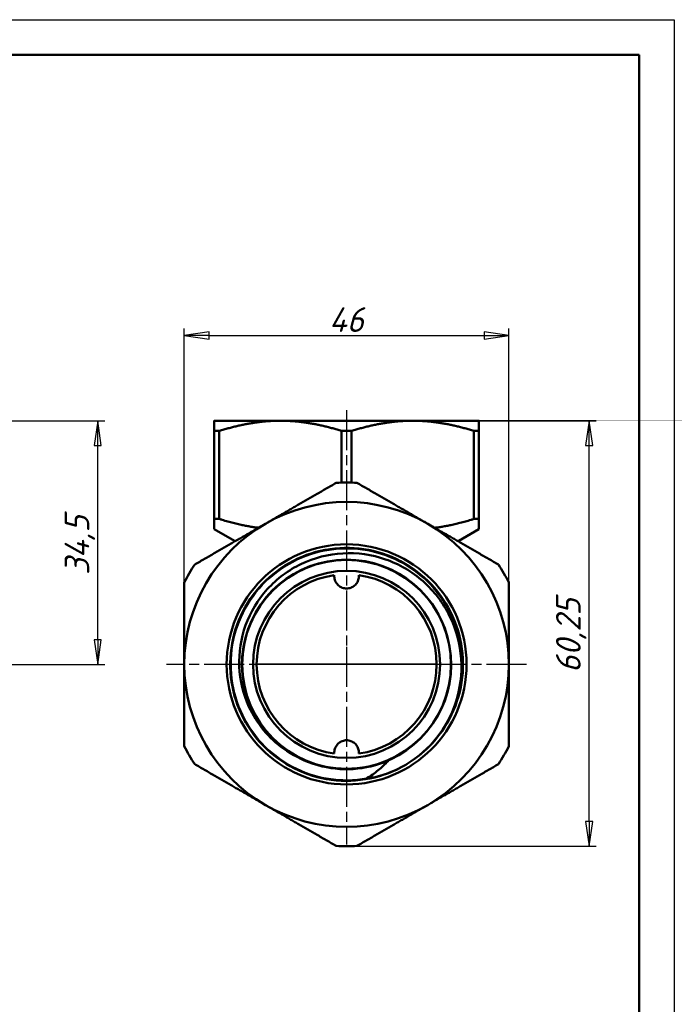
# Model space of a CAD drawing. Header units: millimetres. Extents: x -120 to 741, y -69 to 356.
# Tile 14 of 15: x 117 to 210, y 158 to 297. Entities that reach past the tile are written whole.
import ezdxf

# ---------------------------------------------------------------- set-up
doc = ezdxf.new("R2010")
doc.units = ezdxf.units.MM
doc.linetypes.add('CHAIN', pattern=[0.7087, 0.4724, -0.0591, 0.1181, -0.0591])
for name, color, linetype, lineweight in [('Видимые тонкие (ГОСТ)', 7, 'Continuous', 35), ('Видимый контур (ГОСТ)', 7, 'Continuous', 50), ('Кромка (ГОСТ)', 7, 'Continuous', 50), ('Маркер центра (ГОСТ)', 7, 'Continuous', 25), ('Размер (ГОСТ)', 7, 'Continuous', 25)]:
    doc.layers.add(name, color=color, linetype=linetype, lineweight=lineweight)
doc.styles.add('Обычный текст (ГОСТ)', font='GOST Common Italic.ttf')
doc.dimstyles.new('Обычный (ГОСТ)', dxfattribs={"dimtxt": 3.5, "dimasz": 3.5, "dimexe": 1, "dimexo": 0, "dimgap": 0.5, "dimtad": 1, "dimrnd": 1e-08, "dimtxsty": 'Обычный текст (ГОСТ)', "dimblk": 'Filled-1', "dimcen": 0.09, "dimdle": 15, "dimclrd": 256, "dimclre": 256, "dimclrt": 256, "dimazin": 2, "dimtfac": 0.714286, "dimtdec": 3, "dimtmove": 0, "dimatfit": 3, "dimfxl": 1, "dimtolj": 1, "dimlwd": 25, "dimlwe": 25, "dimarcsym": 0})

# ---------------------------------------------------------------- blocks, each defined once
blk = doc.blocks.new('Рамки ГОСТ_ граница 297x210')
at = {"layer": 'Кромка (ГОСТ)', "lineweight": 25}
for p, q in [((0, 297), (210, 297)), ((210, 297), (210, 0))]:
    blk.add_line(p, q, dxfattribs=at)
at = {"layer": 'Кромка (ГОСТ)'}
for p, q in [((205, 292), (20, 292)), ((205, 5), (205, 292))]:
    blk.add_line(p, q, dxfattribs=at)
blk = doc.blocks.new('Filled-1')
at = {"color": 0}
for p, q in [((0, 0), (-1, 0.143)), ((-1, 0.143), (-1, -0.143)), ((-1, 0), (0, 0)), ((-1, -0.143), (0, 0))]:
    blk.add_line(p, q, dxfattribs=at)
at = {"color": 0, "flags": 128}
blk.add_lwpolyline([(-1, -0.143), (0, 0), (-1, 0.143), (-1, -0.143)], dxfattribs=at)
at = {"color": 0}
blk.add_solid([(-1, -0.143), (0, 0), (-1, 0.143), (-1, -0.143)], dxfattribs=at)
blk = doc.blocks.new('*D8')
at = {"layer": 'Defpoints', "color": 0, "linetype": 'Continuous', "transparency": 16777216}
for p in [(111.41, 240.2), (128.29, 240.2), (108.75, 205.7)]:
    blk.add_point(p, dxfattribs=at)
at = {"layer": 'Размер (ГОСТ)', "linetype": 'Continuous', "lineweight": 25, "transparency": 16777216}
for p, q in [((111.41, 240.2), (129.29, 240.2)), ((128.29, 209.2), (128.29, 236.7)), ((108.75, 205.7), (129.29, 205.7))]:
    blk.add_line(p, q, dxfattribs=at)
at = {"layer": 'Размер (ГОСТ)', "linetype": 'Continuous', "lineweight": 25, "transparency": 16777216, "xscale": 3.5, "yscale": 3.5, "zscale": 3.5}
for p, rotation in [((128.29, 240.2), 90), ((128.29, 205.7), 270)]:
    blk.add_blockref('Filled-1', p, dxfattribs=dict(at, rotation=rotation))
at = {"layer": 'Размер (ГОСТ)', "linetype": 'Continuous', "lineweight": 25, "transparency": 16777216, "insert": (123.59, 218.37), "char_height": 3.5, "attachment_point": 1, "rotation": 90, "style": 'Обычный текст (ГОСТ)'}
blk.add_mtext('\\A1;34,5', dxfattribs=at)
blk = doc.blocks.new('*D11')
at = {"layer": 'Defpoints', "color": 0, "linetype": 'Continuous', "transparency": 16777216}
for p in [(172.93, 240.2), (197.93, 240.2), (163.56, 179.95)]:
    blk.add_point(p, dxfattribs=at)
at = {"layer": 'Размер (ГОСТ)', "linetype": 'Continuous', "lineweight": 25, "transparency": 16777216}
for p, q in [((172.93, 240.2), (198.93, 240.2)), ((197.93, 183.45), (197.93, 236.7)), ((163.56, 179.95), (198.93, 179.95))]:
    blk.add_line(p, q, dxfattribs=at)
at = {"layer": 'Размер (ГОСТ)', "linetype": 'Continuous', "lineweight": 25, "transparency": 16777216, "xscale": 3.5, "yscale": 3.5, "zscale": 3.5}
for p, rotation in [((197.93, 240.2), 90), ((197.93, 179.95), 270)]:
    blk.add_blockref('Filled-1', p, dxfattribs=dict(at, rotation=rotation))
at = {"layer": 'Размер (ГОСТ)', "linetype": 'Continuous', "lineweight": 25, "transparency": 16777216, "insert": (193.23, 204.49), "char_height": 3.5, "attachment_point": 1, "rotation": 90, "style": 'Обычный текст (ГОСТ)'}
blk.add_mtext('\\A1;60,25', dxfattribs=at)
blk = doc.blocks.new('*D14')
at = {"layer": 'Defpoints', "color": 0, "linetype": 'Continuous', "transparency": 16777216}
for p in [(186.56, 252.28), (140.56, 217.28), (186.56, 217.28)]:
    blk.add_point(p, dxfattribs=at)
at = {"layer": 'Размер (ГОСТ)', "linetype": 'Continuous', "lineweight": 25, "transparency": 16777216}
for p, q in [((140.56, 217.28), (140.56, 253.28)), ((186.56, 217.28), (186.56, 253.28)), ((144.06, 252.28), (183.06, 252.28))]:
    blk.add_line(p, q, dxfattribs=at)
at = {"layer": 'Размер (ГОСТ)', "linetype": 'Continuous', "lineweight": 25, "transparency": 16777216, "xscale": 3.5, "yscale": 3.5, "zscale": 3.5, "rotation": 180}
blk.add_blockref('Filled-1', (140.56, 252.28), dxfattribs=at)
at = {"layer": 'Размер (ГОСТ)', "linetype": 'Continuous', "lineweight": 25, "transparency": 16777216, "xscale": 3.5, "yscale": 3.5, "zscale": 3.5}
blk.add_blockref('Filled-1', (186.56, 252.28), dxfattribs=at)
at = {"layer": 'Размер (ГОСТ)', "linetype": 'Continuous', "lineweight": 25, "transparency": 16777216, "insert": (161.06, 256.28), "char_height": 3.5, "attachment_point": 1, "style": 'Обычный текст (ГОСТ)'}
blk.add_mtext('\\A1;46', dxfattribs=at)

msp = doc.modelspace()

# ---------------------------------------------------------------- linework, layer by layer
at = {"layer": 'Видимые тонкие (ГОСТ)'}
msp.add_line((150.805, 205.713), (176.305, 205.713), dxfattribs=at)
for points, knots in [([(166.438, 189.575), (162.852, 188.934), (159.056, 189.534), (155.843, 191.248), (152.63, 192.962), (150.019, 195.78), (148.555, 199.114), (147.091, 202.447), (146.782, 206.274), (147.692, 209.799), (148.602, 213.323), (150.724, 216.521), (153.618, 218.728), (156.51, 220.935), (160.154, 222.137), (163.792, 222.085), (167.429, 222.032), (171.036, 220.726), (173.863, 218.437), (176.689, 216.15), (178.718, 212.895), (179.527, 209.351), (180.216, 206.337), (180.019, 203.13), (178.99, 200.216)], [2.9647387, 2.9647387, 2.9647387, 2.9647387, 3.6317309, 3.6317309, 3.6317309, 4.2985147, 4.2985147, 4.2985147, 4.9650938, 4.9650938, 4.9650938, 5.6314723, 5.6314723, 5.6314723, 6.2976538, 6.2976538, 6.2976538, 6.9636422, 6.9636422, 6.9636422, 7.6294414, 7.6294414, 7.6294414, 8.1954881, 8.1954881, 8.1954881, 8.1954881]), ([(169.429, 192.004), (166.307, 190.666), (162.721, 190.439), (159.456, 191.373), (157.724, 191.868), (156.089, 192.688), (154.646, 193.764)], [2.7365121, 2.7365121, 2.7365121, 2.7365121, 3.4202367, 3.4202367, 3.4202367, 3.782671, 3.782671, 3.782671, 3.782671])]:
    msp.add_open_spline(points, degree=3, knots=knots, dxfattribs=at)
at = {"layer": 'Видимый контур (ГОСТ)'}
for p, q in [((154.18, 240.203), (144.805, 240.203)), ((172.93, 240.203), (154.18, 240.203)), ((182.305, 240.203), (172.93, 240.203)), ((144.805, 238.759), (145.52, 238.759)), ((144.805, 238.759), (144.805, 226.292)), ((145.52, 238.759), (145.52, 226.292)), ((162.84, 238.759), (164.27, 238.759)), ((162.84, 238.759), (162.84, 231.443)), ((164.27, 238.759), (164.27, 231.443)), ((181.59, 238.759), (182.305, 238.759)), ((181.59, 238.759), (181.59, 226.292)), ((182.305, 238.759), (182.305, 226.292)), ((145.52, 226.292), (144.805, 226.292)), ((144.805, 224.848), (144.805, 226.292)), ((182.305, 226.292), (181.59, 226.292)), ((182.305, 226.292), (182.305, 224.848)), ((147.655, 223.203), (144.805, 224.848)), ((179.455, 223.203), (182.305, 224.848)), ((147.655, 223.203), (147.866, 223.203)), ((147.655, 223.203), (147.655, 223.081)), ((179.244, 223.203), (179.455, 223.203)), ((179.455, 223.203), (179.455, 223.081))]:
    msp.add_line(p, q, dxfattribs=at)
for radius in [17, 14.788, 14.788, 13.25]:
    msp.add_circle((163.555, 205.703), radius, dxfattribs=at)
for radius, start, end in [(25.75, 86.72135, 93.27865), (23, 60, 120), (23, 120, 180), (23, 0, 60), (14.828, 289.66027, 250.66759), (25.75, 146.72135, 153.27865), (25.75, 26.72135, 33.27865), (12.75, 97.86709, 262.13291), (12.75, 277.86709, 82.13291), (23, 180, 240), (23, 300, 0), (25.75, 206.72135, 213.27865), (25.75, 326.72135, 333.27865), (16.5, 298.28601, 301.31061), (23, 240, 300), (25.75, 266.72135, 273.27865)]:
    msp.add_arc((163.555, 205.703), radius, start, end, dxfattribs=at)
for points, weights in [([(144.805, 238.759), (144.805, 240.203), (144.805, 240.203)], [1.01127330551, 1.03860075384, 1]), ([(154.18, 240.203), (150.121, 240.203), (145.52, 238.759)], [1, 1.03860075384, 1.01127330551]), ([(162.84, 238.759), (158.24, 240.203), (154.18, 240.203)], [1.01127330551, 1.03860075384, 1]), ([(172.93, 240.203), (168.871, 240.203), (164.27, 238.759)], [1, 1.03860075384, 1.01127330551]), ([(181.59, 238.759), (176.99, 240.203), (172.93, 240.203)], [1.01127330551, 1.03860075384, 1]), ([(182.305, 240.203), (182.305, 240.203), (182.305, 238.759)], [1, 1.03860075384, 1.01127330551]), ([(152.055, 225.621), (156.786, 228.353), (162.082, 231.411)], [1, 1.03740226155, 1.01549453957]), ([(165.028, 231.411), (170.324, 228.353), (175.055, 225.621)], [1.01549453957, 1.03740226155, 1]), ([(145.52, 226.292), (148.438, 225.376), (151.059, 225.046)], [1.0221815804, 1.06436951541, 1.0804394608]), ([(176.051, 225.046), (178.673, 225.376), (181.59, 226.292)], [1.0804394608, 1.06436951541, 1.0221815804]), ([(142.028, 219.832), (147.324, 222.89), (152.055, 225.621)], [1.01549453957, 1.03740226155, 1]), ([(175.055, 225.621), (179.786, 222.89), (185.082, 219.832)], [1, 1.03740226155, 1.01549453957]), ([(140.555, 205.703), (140.555, 211.166), (140.555, 217.281)], [1, 1.03740226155, 1.01549453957]), ([(186.555, 217.281), (186.555, 211.166), (186.555, 205.703)], [1.01549453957, 1.03740226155, 1]), ([(140.555, 194.124), (140.555, 200.24), (140.555, 205.703)], [1.01549453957, 1.03740226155, 1]), ([(186.555, 205.703), (186.555, 200.24), (186.555, 194.124)], [1, 1.03740226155, 1.01549453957]), ([(152.055, 185.784), (147.324, 188.516), (142.028, 191.574)], [1, 1.03740226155, 1.01549453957]), ([(185.082, 191.574), (179.786, 188.516), (175.055, 185.784)], [1.01549453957, 1.03740226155, 1]), ([(162.082, 179.995), (156.786, 183.053), (152.055, 185.784)], [1.01549453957, 1.03740226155, 1]), ([(175.055, 185.784), (170.324, 183.053), (165.028, 179.995)], [1, 1.03740226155, 1.01549453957])]:
    msp.add_rational_spline(points, weights, degree=2, dxfattribs=at)
for points, knots in [([(171.374, 191.173), (168.15, 189.438), (164.338, 188.82), (160.73, 189.447), (157.124, 190.073), (153.745, 191.941), (151.295, 194.66), (148.846, 197.38), (147.341, 200.933), (147.093, 204.584), (146.845, 208.234), (147.855, 211.958), (149.912, 214.983), (151.969, 218.007), (155.06, 220.313), (158.545, 221.424), (162.028, 222.534), (165.883, 222.442), (169.309, 221.167), (172.735, 219.892), (175.711, 217.443), (177.622, 214.327), (179.532, 211.212), (180.364, 207.45), (179.947, 203.82), (179.53, 200.19), (177.867, 196.716), (175.302, 194.115), (174.352, 193.153), (173.282, 192.313), (172.127, 191.612)], [2.6479087, 2.6479087, 2.6479087, 2.6479087, 3.3136619, 3.3136619, 3.3136619, 3.9792085, 3.9792085, 3.9792085, 4.6445523, 4.6445523, 4.6445523, 5.3096971, 5.3096971, 5.3096971, 5.9746467, 5.9746467, 5.9746467, 6.6394049, 6.6394049, 6.6394049, 7.3039756, 7.3039756, 7.3039756, 7.9683624, 7.9683624, 7.9683624, 8.6325691, 8.6325691, 8.6325691, 8.8783047, 8.8783047, 8.8783047, 8.8783047]), ([(154.641, 193.757), (153.584, 194.51), (152.629, 195.398), (150.968, 197.402), (150.27, 198.512), (148.898, 201.488), (148.432, 203.423), (148.265, 207.38), (148.571, 209.364), (149.929, 213.12), (150.975, 214.854), (153.681, 217.838), (155.32, 219.056), (158.987, 220.804), (160.982, 221.312), (165.072, 221.539), (167.128, 221.249), (171.03, 219.895), (172.837, 218.837), (175.958, 216.08), (177.238, 214.403), (179.094, 210.637), (179.646, 208.582), (179.935, 204.36), (179.663, 202.232), (178.992, 200.216)], [-6.9328416, -6.9328416, -6.9328416, -6.9328416, -6.5427091, -6.5427091, -6.1503261, -6.1503261, -5.5577591, -5.5577591, -4.9601975, -4.9601975, -4.357642, -4.357642, -3.7500936, -3.7500936, -3.1375532, -3.1375532, -2.5200215, -2.5200215, -1.8974996, -1.8974996, -1.2699881, -1.2699881, -0.6374879, -0.6374879, 0, 0, 0, 0]), ([(161.81, 218.333), (161.8, 218.205), (161.805, 218.079), (161.822, 217.958), (161.85, 217.76), (161.917, 217.552), (162.123, 217.175), (162.263, 217.006), (162.565, 216.747), (162.748, 216.636), (163.144, 216.489), (163.356, 216.453), (163.555, 216.453)], [-0.03790479, -0.03790479, -0.03790479, -0.03790479, 0, 0, 0, 0.06214018, 0.06214018, 0.12428037, 0.12428037, 0.18391973, 0.18391973, 0.24355909, 0.24355909, 0.24355909, 0.24355909]), ([(163.555, 216.453), (163.754, 216.453), (163.967, 216.489), (164.362, 216.636), (164.545, 216.747), (164.848, 217.006), (164.988, 217.175), (165.194, 217.552), (165.26, 217.76), (165.305, 218.079), (165.31, 218.205), (165.3, 218.333)], [0.24355909, 0.24355909, 0.24355909, 0.24355909, 0.30319844, 0.30319844, 0.3628378, 0.3628378, 0.42497799, 0.42497799, 0.48711817, 0.48711817, 0.52502297, 0.52502297, 0.52502297, 0.52502297]), ([(178.992, 200.216), (178.408, 198.459), (177.517, 196.814), (175.188, 193.868), (173.752, 192.595), (172.13, 191.606)], [-1.1258846, -1.1258846, -1.1258846, -1.1258846, -0.5700121, -0.5700121, 0, 0, 0, 0]), ([(163.555, 194.953), (163.356, 194.953), (163.144, 194.917), (162.748, 194.77), (162.565, 194.659), (162.263, 194.4), (162.123, 194.231), (161.917, 193.854), (161.85, 193.646), (161.805, 193.327), (161.8, 193.2), (161.81, 193.073)], [0.24355909, 0.24355909, 0.24355909, 0.24355909, 0.30319844, 0.30319844, 0.3628378, 0.3628378, 0.42497799, 0.42497799, 0.48711817, 0.48711817, 0.52502297, 0.52502297, 0.52502297, 0.52502297]), ([(165.3, 193.073), (165.31, 193.2), (165.305, 193.327), (165.288, 193.448), (165.26, 193.646), (165.194, 193.854), (164.988, 194.231), (164.848, 194.4), (164.545, 194.659), (164.362, 194.77), (163.967, 194.917), (163.754, 194.953), (163.555, 194.953)], [-0.03790479, -0.03790479, -0.03790479, -0.03790479, 0, 0, 0, 0.06214018, 0.06214018, 0.12428037, 0.12428037, 0.18391973, 0.18391973, 0.24355909, 0.24355909, 0.24355909, 0.24355909]), ([(158.646, 191.711), (158.804, 191.659), (158.965, 191.608), (160.586, 191.128), (162.084, 190.911), (163.597, 190.915)], [0.20332295, 0.20332295, 0.20332295, 0.20332295, 0.23357322, 0.23357322, 0.49749848, 0.49749848, 0.49749848, 0.49749848]), ([(163.597, 190.915), (165.11, 190.919), (166.607, 191.145), (168.225, 191.634), (168.387, 191.686), (168.544, 191.739)], [0, 0, 0, 0, 0.45385532, 0.45385532, 0.50596348, 0.50596348, 0.50596348, 0.50596348]), ([(171.374, 191.173), (169.301, 190.06), (167.549, 189.712), (166.723, 189.577), (166.566, 189.559), (166.472, 189.557), (166.454, 189.557), (166.439, 189.559), (166.436, 189.56), (166.432, 189.561), (166.431, 189.562), (166.43, 189.563), (166.429, 189.563), (166.429, 189.564), (166.429, 189.565), (166.428, 189.566), (166.429, 189.566), (166.429, 189.568), (166.43, 189.568), (166.432, 189.571), (166.434, 189.573), (166.438, 189.575)], [-0.11145655, -0.11145655, -0.11145655, -0.11145655, -0.03439743, -0.03439743, -0.0089669, -0.0089669, -0.00425692, -0.00425692, -0.00295011, -0.00295011, -0.00241886, -0.00241886, -0.00211815, -0.00211815, -0.00186981, -0.00186981, -0.00158914, -0.00158914, -0.00115033, -0.00115033, 0, 0, 0, 0]), ([(166.438, 189.575), (166.997, 189.921), (167.534, 190.302), (168.533, 191.115), (168.997, 191.545), (169.429, 192.004)], [-0.39583483, -0.39583483, -0.39583483, -0.39583483, -0.19411851, -0.19411851, 0, 0, 0, 0]), ([(169.429, 192.004), (169.43, 192.006), (169.432, 192.007), (169.433, 192.01), (169.434, 192.011), (169.435, 192.013), (169.435, 192.014), (169.435, 192.015), (169.435, 192.015), (169.434, 192.016), (169.434, 192.017), (169.433, 192.018), (169.432, 192.018), (169.429, 192.019), (169.427, 192.019), (169.416, 192.02), (169.403, 192.017), (169.342, 192.004), (169.267, 191.981), (169.016, 191.897), (168.803, 191.824), (168.544, 191.739)], [-0.82677812, -0.82677812, -0.82677812, -0.82677812, -0.8199137, -0.8199137, -0.81477475, -0.81477475, -0.81184108, -0.81184108, -0.80957221, -0.80957221, -0.80712024, -0.80712024, -0.8034675, -0.8034675, -0.79642858, -0.79642858, -0.76736631, -0.76736631, -0.67846223, -0.67846223, -0.52480818, -0.52480818, -0.52480818, -0.52480818])]:
    msp.add_open_spline(points, degree=3, knots=knots, dxfattribs=at)
msp.add_open_spline([(158.646, 191.711), (157.218, 192.192), (155.872, 192.882), (154.641, 193.757)], degree=3, dxfattribs=at)
at = {"layer": 'Маркер центра (ГОСТ)', "linetype": 'CHAIN', "ltscale": 11.993792}
for p, q in [((163.555, 241.684), (163.555, 203.203)), ((163.555, 208.203), (163.555, 180.203)), ((166.055, 205.703), (138.055, 205.703)), ((189.055, 205.703), (161.055, 205.703))]:
    msp.add_line(p, q, dxfattribs=at)
at = {"layer": 'Маркер центра (ГОСТ)', "linetype": 'CHAIN', "ltscale": 2.777527}
for p, q in [((163.555, 208.203), (163.555, 203.203)), ((163.555, 208.203), (163.555, 203.203)), ((166.055, 205.703), (161.055, 205.703)), ((166.055, 205.703), (161.055, 205.703))]:
    msp.add_line(p, q, dxfattribs=at)

# ---------------------------------------------------------------- block references
msp.add_blockref('Рамки ГОСТ_ граница 297x210', (0, 0))

# ---------------------------------------------------------------- dimensions: what is measured, and where the dimension line sits
at = {"layer": 'Размер (ГОСТ)', "linetype": 'Continuous', "lineweight": 25}
dim = msp.add_linear_dim(base=(186.555, 252.281), p1=(140.555, 217.281), p2=(186.555, 217.281), dimstyle='Обычный (ГОСТ)', override={"dimgap": 0.5, "dimdec": 2, "dimtol": 0, "dimlim": 0, "dimtp": 0, "dimtm": 0, "dimtdec": 3, "dimtofl": 0, "dimatfit": 1}, dxfattribs=at)
dim.commit()
dim.dimension.update_dxf_attribs({"geometry": '*D14', "text_midpoint": (163.555, 252.281), "dimtype": 160})
for base, p1, p2, angle, picture, middle in [((128.292, 240.203), (108.753, 205.703), (111.411, 240.203), 90, '*D8', (128.292, 222.953)), ((197.93, 240.203), (163.555, 179.953), (172.93, 240.203), 270, '*D11', (197.93, 210.078))]:
    dim = msp.add_linear_dim(base=base, p1=p1, p2=p2, angle=angle, dimstyle='Обычный (ГОСТ)', override={"dimgap": 0.5, "dimdec": 2, "dimtol": 0, "dimlim": 0, "dimtp": 0, "dimtm": 0, "dimtdec": 3, "dimtofl": 0, "dimatfit": 1}, dxfattribs=at)
    dim.commit()
    dim.dimension.update_dxf_attribs({"geometry": picture, "text_midpoint": middle, "dimtype": 160})

doc.saveas('drawing.dxf')
